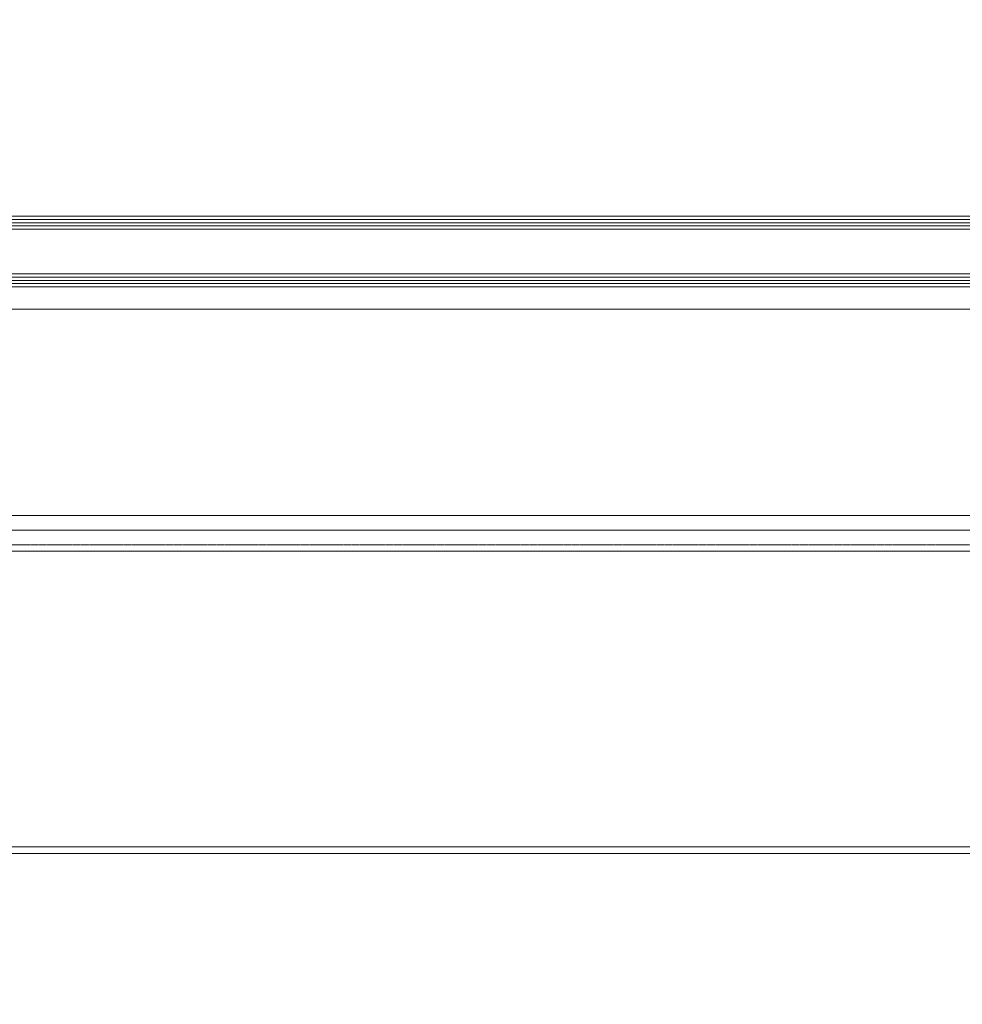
# Model space of a CAD drawing. Header units: millimetres. Extents: x -226731 to 126254, y -16359 to 60195.
# Tile 104 of 256: x -159797 to -159503, y 20732 to 21039. Entities that reach past the tile are written whole.
import ezdxf

# ---------------------------------------------------------------- set-up
doc = ezdxf.new("R2010")
doc.units = ezdxf.units.MM
doc.header["$LTSCALE"] = 0.1
doc.header["$MEASUREMENT"] = 0
doc.linetypes.add('HIDDEN', pattern=[0.375, 0.25, -0.125])
for name, color, linetype, lineweight in [('0_CCE_ FF_SIDE WALL SPRINKLER', 6, 'Continuous', 0), ('3_Hatch', 8, 'Continuous', 0), ('SPRINKLER COVERAGE AREA', 1, 'Continuous', 9)]:
    doc.layers.add(name, color=color, linetype=linetype, lineweight=lineweight)
doc.layers.add('FIRE FIGHTING SERVICES', color=5, linetype='Continuous')

# ---------------------------------------------------------------- blocks, each defined once
blk = doc.blocks.new('*U429')
at = {"layer": '3_Hatch', "color": 8}
for p, q in [((-29.99, 199.78), (-1150, 199.78)), ((-28.4, 105.47), (-1150, 105.47)), ((-30.03, 98.97), (-1150, 98.97)), ((-29.51, 94.41), (-1150, 94.41)), ((-29.56, 30.01), (-1150, 30.01)), ((-1150, 23, 0), (-7.48, 23)), ((-1150, 22, 0), (-7.48, 22)), ((-1150, 21, 0), (-7.48, 21)), ((-1150, 20, 0), (-7.48, 20)), ((-1150, 19, 0), (-7.48, 19)), ((-1150, 5, 0), (-7.48, 5)), ((-1150, 4, 0), (-7.48, 4)), ((-1150, 3, 0), (-7.48, 3)), ((-1150, 2, 0), (-7.48, 2)), ((-1150, 1, 0), (-7.48, 1))]:
    blk.add_line(p, q, dxfattribs=at)
at = {"layer": '3_Hatch', "color": 8, "linetype": 'HIDDEN', "ltscale": 5}
blk.add_line((-29.99, 197.78), (-1150, 197.78), dxfattribs=at)
at = {"layer": '3_Hatch', "color": 8, "linetype": 'HIDDEN'}
blk.add_line((-30.03, 103.48), (-1150, 103.48), dxfattribs=at)
blk = doc.blocks.new('A$C2AD535C3')
at = {"layer": 'SPRINKLER COVERAGE AREA', "color": 1}
blk.add_circle((0, 0), 2500, dxfattribs=at)
blk = doc.blocks.new('G$C3584CA52')
at = {"layer": '0_CCE_ FF_SIDE WALL SPRINKLER', "color": 240, "xscale": -0.6, "yscale": 0.6, "zscale": 0.6}
blk.add_blockref('A$C2AD535C3', (2995.19, -1500), dxfattribs=at)

msp = doc.modelspace()

# ---------------------------------------------------------------- block references
at = {"layer": '3_Hatch', "color": 8, "rotation": 179.9999999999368}
msp.add_blockref('*U429', (-160371.95, 20978.95), dxfattribs=at)
at = {"layer": 'FIRE FIGHTING SERVICES'}
msp.add_blockref('G$C3584CA52', (-163018.33, 21220.5), dxfattribs=at)

doc.saveas('drawing.dxf')
